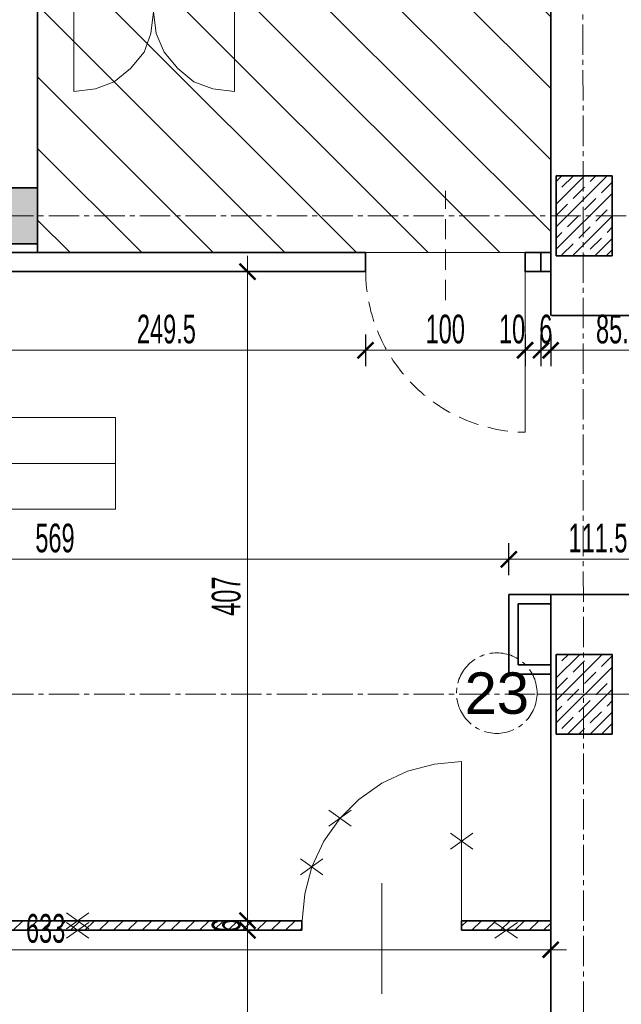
# Model space of a CAD drawing. Header units: millimetres. Extents: x 0 to 12515, y 0 to 27803.
# Tile 58 of 97: x 9350 to 9727, y 21850 to 22467. Entities that reach past the tile are written whole.
import ezdxf
from ezdxf.enums import TextEntityAlignment as Align

# ---------------------------------------------------------------- set-up
doc = ezdxf.new("R2010")
doc.units = ezdxf.units.MM
for name, pattern in [('ACAD_ISO02W100', [15, 12, -3]), ('CACHE2', [4.7625, 3.175, -1.5875]), ('CENTER2', [28.575, 19.05, -3.175, 3.175, -3.175]), ('DASHED', [19.05, 12.7, -6.35])]:
    doc.linetypes.add(name, pattern=pattern)
for name, color, linetype, lineweight in [('DEMONTARZE', 86, 'Continuous', 18), ('sq_bud istn', 253, 'Continuous', 15), ('SQ_ISTN.Ściany', 140, 'Continuous', 35), ('SQ_Osie', 220, 'CENTER2', 9), ('SQ_PROJ.AranżacjaSanitarna', 7, 'Continuous', 25), ('SQ_Wyburzenia', 94, 'Continuous', 18), ('SQ_Wymiary', 7, 'Continuous', 5), ('SQ_ZAKRES_OPRACOWANIA', 7, 'ACAD_ISO02W100', 20)]:
    doc.layers.add(name, color=color, linetype=linetype, lineweight=lineweight)
doc.layers.add('PDF _Geometria', color=7, linetype='Continuous')
doc.layers.add('SQ_Widok', color=7, linetype='DASHED', lineweight=15, true_color=0x474747)
doc.styles.add('SQ_Swis721 LtCn BT', font='swisscl.ttf', dxfattribs={"width": 0.8})
doc.styles.get("Standard").update_dxf_attribs({"font": 'arial.ttf'})
doc.dimstyles.new('SQ_100', dxfattribs={"dimscale": 100, "dimtxt": 0.18, "dimasz": 0.1, "dimexe": 0.1, "dimexo": 0.01, "dimgap": 0.04, "dimtad": 1, "dimrnd": 0.5, "dimdsep": 46, "dimtxsty": 'SQ_Swis721 LtCn BT', "dimblk": 'ARCHTICK', "dimcen": 0.1, "dimdle": 0.1, "dimclrd": 256, "dimclre": 256, "dimclrt": 256, "dimaunit": 1, "dimadec": 0, "dimazin": 0, "dimtfac": 1, "dimtix": 1, "dimtmove": 2, "dimatfit": 3, "dimldrblk": 'ARCHTICK', "dimfxl": 0.1, "dimfxlon": 1, "dimtolj": 1, "dimlwd": -1, "dimarcsym": 0})
pattern_1 = [(45, (-36612.0865, 7324.0716), (-4.49012806, 4.49012806), [])]

# ---------------------------------------------------------------- blocks, each defined once
blk = doc.blocks.new('ist osie bud B')
at = {"layer": 'SQ_Osie'}
blk.add_lwpolyline([(21178.31, 18596.45), (22845.29, 18596.45)], dxfattribs=at)
at = {"layer": 'SQ_Osie', "linetype": 'ByBlock'}
blk.add_circle((22870.53, 18595.73), 25.25, dxfattribs=at)
at = {"layer": 'SQ_Osie'}
blk.add_text('23', height=26, rotation=180, dxfattribs=at).set_placement((22870.53, 18595.73), align=Align.MIDDLE_CENTER)
blk = doc.blocks.new('osie bud A')
at = {"layer": 'SQ_ISTN.Ściany', "lineweight": 5}
h = blk.add_hatch(dxfattribs=at)
h.set_pattern_fill('JIS_STN_1E', color=256, scale=10)
h.set_pattern_definition([(45, (46210.293, 23121.439), (-7.071068, 7.071068), []), (45, (46217.343, 23121.439), (-7.071068, 7.071068), [10, -5])])
h.paths.add_polyline_path([(25436.8, 18313.95), (25471.8, 18313.95), (25471.8, 18278.95), (25436.8, 18278.95)])
h.paths.add_polyline_path([(25436.8, 18613.95), (25471.8, 18613.95), (25471.8, 18578.95), (25436.8, 18578.95)])
h.paths.add_polyline_path([(25436.8, 19153.95), (25471.8, 19153.95), (25471.8, 19118.95), (25436.8, 19118.95)])
h.paths.add_polyline_path([(24776.8, 19153.95), (24811.8, 19153.95), (24811.8, 19118.95), (24776.8, 19118.95)])
h.paths.add_polyline_path([(24116.8, 19153.95), (24151.8, 19153.95), (24151.8, 19118.95), (24116.8, 19118.95)])
h.paths.add_polyline_path([(23456.8, 19153.95), (23491.8, 19153.95), (23491.8, 19118.95), (23456.8, 19118.95)])
h.paths.add_polyline_path([(23456.8, 18613.95), (23491.8, 18613.95), (23491.8, 18578.95), (23456.8, 18578.95)])
h.paths.add_polyline_path([(23456.8, 18313.95), (23491.8, 18313.95), (23491.8, 18278.95), (23456.8, 18278.95)])
h.paths.add_polyline_path([(23456.8, 17776.95), (23491.8, 17776.95), (23491.8, 17741.95), (23456.8, 17741.95)])
h.paths.add_polyline_path([(24116.8, 17776.95), (24151.8, 17776.95), (24151.8, 17741.95), (24116.8, 17741.95)])
h.paths.add_polyline_path([(24776.8, 17776.95), (24811.8, 17776.95), (24811.8, 17741.95), (24776.8, 17741.95)])
h.paths.add_polyline_path([(25436.8, 17776.95), (25471.8, 17776.95), (25471.8, 17741.95), (25436.8, 17741.95)])
h.paths.add_polyline_path([(24776.8, 18313.95), (24811.8, 18313.95), (24811.8, 18278.95), (24776.8, 18278.95)])
h.paths.add_polyline_path([(24776.8, 18613.95), (24811.8, 18613.95), (24811.8, 18578.95), (24776.8, 18578.95)])
h.paths.add_polyline_path([(24116.8, 18613.95), (24151.8, 18613.95), (24151.8, 18578.95), (24116.8, 18578.95)])
h.paths.add_polyline_path([(23156.8, 18313.95), (23191.8, 18313.95), (23191.8, 18278.95), (23156.8, 18278.95)])
h.paths.add_polyline_path([(24116.8, 18313.95), (24151.8, 18313.95), (24151.8, 18278.95), (24116.8, 18278.95)])
h = blk.add_hatch(dxfattribs=at)
h.set_pattern_fill('JIS_STN_1E', color=256, scale=10)
h.set_pattern_definition([(45, (41985.81, 20594.946), (-7.071068, 7.071068), []), (45, (41992.86, 20594.946), (-7.071068, 7.071068), [10, -5])])
h.paths.add_polyline_path([(22796.8, 18321.45), (22831.8, 18321.45), (22831.8, 18271.45), (22796.8, 18271.45)])
h.paths.add_polyline_path([(22796.8, 18621.45), (22831.8, 18621.45), (22831.8, 18571.45), (22796.8, 18571.45)])
h.paths.add_polyline_path([(22796.8, 17776.95), (22831.8, 17776.95), (22831.8, 17741.95), (22796.8, 17741.95)])
h.paths.add_polyline_path([(22796.8, 17953.95), (22831.8, 17953.95), (22831.8, 17918.95), (22796.8, 17918.95)])
h.paths.add_polyline_path([(23156.8, 17776.95), (23191.8, 17776.95), (23191.8, 17741.95), (23156.8, 17741.95)])
at = {"layer": 'SQ_ISTN.Ściany'}
for points in [[(22796.8, 18621.45), (22831.8, 18621.45), (22831.8, 18571.45), (22796.8, 18571.45)], [(22796.8, 18321.45), (22831.8, 18321.45), (22831.8, 18271.45), (22796.8, 18271.45)], [(23156.8, 18313.95), (23191.8, 18313.95), (23191.8, 18278.95), (23156.8, 18278.95)]]:
    blk.add_lwpolyline(points, close=True, dxfattribs=at)
at = {"layer": 'SQ_Osie'}
for p, q in [((22814.35, 19281.37), (22815.47, 17546.82)), ((22587.87, 18596.45), (25598.18, 18596.45)), ((22587.87, 18296.45), (25598.18, 18296.45))]:
    blk.add_line(p, q, dxfattribs=at)
blk = doc.blocks.new('_ArchTick')
at = {"color": 0, "linetype": 'ByBlock', "const_width": 0.15}
blk.add_lwpolyline([(-0.5, -0.5), (0.5, 0.5)], dxfattribs=at)
blk = doc.blocks.new('*D1792')
at = {"layer": 'Defpoints', "color": 0, "transparency": 16777216}
for p in [(9049.55, 21883.76), (9682.55, 21883.76), (9682.55, 21883.76)]:
    blk.add_point(p, dxfattribs=at)
at = {"layer": 'SQ_Wymiary', "lineweight": -2, "transparency": 16777216}
for p, q in [((9049.55, 21883.76), (9049.55, 21893.76)), ((9682.55, 21883.76), (9682.55, 21893.76))]:
    blk.add_line(p, q, dxfattribs=at)
at = {"layer": 'SQ_Wymiary', "transparency": 16777216}
blk.add_line((9039.55, 21883.76), (9692.55, 21883.76), dxfattribs=at)
at = {"layer": 'SQ_Wymiary', "transparency": 16777216, "xscale": 10, "yscale": 10, "zscale": 10, "rotation": 180}
blk.add_blockref('_ArchTick', (9049.55, 21883.76), dxfattribs=at)
at = {"layer": 'SQ_Wymiary', "transparency": 16777216, "xscale": 10, "yscale": 10, "zscale": 10}
blk.add_blockref('_ArchTick', (9682.55, 21883.76), dxfattribs=at)
at = {"layer": 'SQ_Wymiary', "transparency": 16777216, "insert": (9366.05, 21896.99), "char_height": 18, "attachment_point": 5, "style": 'SQ_Swis721 LtCn BT'}
blk.add_mtext('\\A1;633', dxfattribs=at)
blk = doc.blocks.new('*D1802')
at = {"layer": 'Defpoints', "color": 0, "transparency": 16777216}
for p in [(9492.52, 21895.91), (9682.55, 21895.91), (9682.55, 21465.99)]:
    blk.add_point(p, dxfattribs=at)
at = {"layer": 'SQ_Wymiary', "transparency": 16777216}
blk.add_line((9492.52, 21455.99), (9492.52, 21905.91), dxfattribs=at)
at = {"layer": 'SQ_Wymiary', "lineweight": -2, "transparency": 16777216}
for p, q in [((9502.52, 21895.91), (9482.52, 21895.91)), ((9502.52, 21465.99), (9482.52, 21465.99))]:
    blk.add_line(p, q, dxfattribs=at)
at = {"layer": 'SQ_Wymiary', "transparency": 16777216, "xscale": 10, "yscale": 10, "zscale": 10}
for p, rotation in [((9492.52, 21895.91), 90), ((9492.52, 21465.99), 270)]:
    blk.add_blockref('_ArchTick', p, dxfattribs=dict(at, rotation=rotation))
at = {"layer": 'SQ_Wymiary', "transparency": 16777216, "insert": (9479.29, 21680.95), "char_height": 18, "attachment_point": 5, "rotation": 90, "style": 'SQ_Swis721 LtCn BT'}
blk.add_mtext('\\A1;430', dxfattribs=at)
blk = doc.blocks.new('*D1803')
at = {"layer": 'Defpoints', "color": 0, "transparency": 16777216}
for p in [(9492.52, 21901.91), (9526.71, 21901.91), (9526.71, 21895.91)]:
    blk.add_point(p, dxfattribs=at)
at = {"layer": 'SQ_Wymiary', "transparency": 16777216}
for p, q in [((9492.52, 21901.91), (9492.52, 21911.91)), ((9492.52, 21895.91), (9492.52, 21901.91)), ((9492.52, 21895.91), (9492.52, 21885.91))]:
    blk.add_line(p, q, dxfattribs=at)
at = {"layer": 'SQ_Wymiary', "lineweight": -2, "transparency": 16777216}
for p, q in [((9502.52, 21901.91), (9482.52, 21901.91)), ((9502.52, 21895.91), (9482.52, 21895.91))]:
    blk.add_line(p, q, dxfattribs=at)
at = {"layer": 'SQ_Wymiary', "transparency": 16777216, "xscale": 10, "yscale": 10, "zscale": 10}
for p, rotation in [((9492.52, 21901.91), 270), ((9492.52, 21895.91), 90)]:
    blk.add_blockref('_ArchTick', p, dxfattribs=dict(at, rotation=rotation))
at = {"layer": 'SQ_Wymiary', "transparency": 16777216, "insert": (9479.3, 21898.91), "char_height": 18, "attachment_point": 5, "rotation": 90, "style": 'SQ_Swis721 LtCn BT'}
blk.add_mtext('\\A1;6', dxfattribs=at)
blk = doc.blocks.new('*D1804')
at = {"layer": 'Defpoints', "color": 0, "transparency": 16777216}
for p in [(9492.52, 22308.91), (9492.52, 22308.91), (9492.52, 21901.91)]:
    blk.add_point(p, dxfattribs=at)
at = {"layer": 'SQ_Wymiary', "transparency": 16777216}
blk.add_line((9492.52, 21891.91), (9492.52, 22318.91), dxfattribs=at)
at = {"layer": 'SQ_Wymiary', "lineweight": -2, "transparency": 16777216}
for p, q in [((9492.52, 22308.91), (9502.52, 22308.91)), ((9492.52, 21901.91), (9502.52, 21901.91))]:
    blk.add_line(p, q, dxfattribs=at)
at = {"layer": 'SQ_Wymiary', "transparency": 16777216, "xscale": 10, "yscale": 10, "zscale": 10}
for p, rotation in [((9492.52, 22308.91), 90), ((9492.52, 21901.91), 270)]:
    blk.add_blockref('_ArchTick', p, dxfattribs=dict(at, rotation=rotation))
at = {"layer": 'SQ_Wymiary', "transparency": 16777216, "insert": (9479.3, 22105.41), "char_height": 18, "attachment_point": 5, "rotation": 90, "style": 'SQ_Swis721 LtCn BT'}
blk.add_mtext('\\A1;407', dxfattribs=at)
blk = doc.blocks.new('*D1423')
at = {"layer": 'Defpoints', "color": 0, "transparency": 16777216}
for p in [(9682.55, 22281.45), (9768.05, 22281.45), (9682.55, 22259.58)]:
    blk.add_point(p, dxfattribs=at)
at = {"layer": 'SQ_Wymiary', "lineweight": -2, "transparency": 16777216}
for p, q in [((9682.55, 22269.58), (9682.55, 22249.58)), ((9768.05, 22269.58), (9768.05, 22249.58))]:
    blk.add_line(p, q, dxfattribs=at)
at = {"layer": 'SQ_Wymiary', "transparency": 16777216}
blk.add_line((9778.05, 22259.58), (9672.55, 22259.58), dxfattribs=at)
at = {"layer": 'SQ_Wymiary', "transparency": 16777216, "xscale": 10, "yscale": 10, "zscale": 10, "rotation": 180}
blk.add_blockref('_ArchTick', (9682.55, 22259.58), dxfattribs=at)
at = {"layer": 'SQ_Wymiary', "transparency": 16777216, "xscale": 10, "yscale": 10, "zscale": 10}
blk.add_blockref('_ArchTick', (9768.05, 22259.58), dxfattribs=at)
at = {"layer": 'SQ_Wymiary', "transparency": 16777216, "insert": (9725.3, 22272.79), "char_height": 18, "attachment_point": 5, "style": 'SQ_Swis721 LtCn BT'}
blk.add_mtext('\\A1;85.5', dxfattribs=at)
blk = doc.blocks.new('*D1808')
at = {"layer": 'Defpoints', "color": 0, "transparency": 16777216}
for p in [(9676.48, 22308.91), (9682.55, 22308.91), (9676.48, 22259.58)]:
    blk.add_point(p, dxfattribs=at)
at = {"layer": 'SQ_Wymiary', "lineweight": -2, "transparency": 16777216}
for p, q in [((9676.48, 22269.58), (9676.48, 22249.58)), ((9682.55, 22269.58), (9682.55, 22249.58))]:
    blk.add_line(p, q, dxfattribs=at)
at = {"layer": 'SQ_Wymiary', "transparency": 16777216}
for p, q in [((9676.48, 22259.58), (9666.48, 22259.58)), ((9682.55, 22259.58), (9676.48, 22259.58)), ((9682.55, 22259.58), (9692.55, 22259.58))]:
    blk.add_line(p, q, dxfattribs=at)
at = {"layer": 'SQ_Wymiary', "transparency": 16777216, "xscale": 10, "yscale": 10, "zscale": 10}
blk.add_blockref('_ArchTick', (9676.48, 22259.58), dxfattribs=at)
at = {"layer": 'SQ_Wymiary', "transparency": 16777216, "xscale": 10, "yscale": 10, "zscale": 10, "rotation": 180}
blk.add_blockref('_ArchTick', (9682.55, 22259.58), dxfattribs=at)
at = {"layer": 'SQ_Wymiary', "transparency": 16777216, "insert": (9679.51, 22272.79), "char_height": 18, "attachment_point": 5, "style": 'SQ_Swis721 LtCn BT'}
blk.add_mtext('\\A1;6', dxfattribs=at)
blk = doc.blocks.new('*D1809')
at = {"layer": 'Defpoints', "color": 0, "transparency": 16777216}
for p in [(9666.48, 22308.86), (9676.48, 22308.91), (9666.48, 22259.58)]:
    blk.add_point(p, dxfattribs=at)
at = {"layer": 'SQ_Wymiary', "lineweight": -2, "transparency": 16777216}
for p, q in [((9666.48, 22269.58), (9666.48, 22249.58)), ((9676.48, 22269.58), (9676.48, 22249.58))]:
    blk.add_line(p, q, dxfattribs=at)
at = {"layer": 'SQ_Wymiary', "transparency": 16777216}
blk.add_line((9686.48, 22259.58), (9656.48, 22259.58), dxfattribs=at)
at = {"layer": 'SQ_Wymiary', "transparency": 16777216, "xscale": 10, "yscale": 10, "zscale": 10, "rotation": 180}
blk.add_blockref('_ArchTick', (9666.48, 22259.58), dxfattribs=at)
at = {"layer": 'SQ_Wymiary', "transparency": 16777216, "xscale": 10, "yscale": 10, "zscale": 10}
blk.add_blockref('_ArchTick', (9676.48, 22259.58), dxfattribs=at)
at = {"layer": 'SQ_Wymiary', "transparency": 16777216, "insert": (9658.36, 22272.79), "char_height": 18, "attachment_point": 5, "style": 'SQ_Swis721 LtCn BT'}
blk.add_mtext('\\A1;10', dxfattribs=at)
blk = doc.blocks.new('*D1810')
at = {"layer": 'Defpoints', "color": 0, "transparency": 16777216}
for p in [(9566.48, 22308.86), (9666.48, 22308.86), (9566.48, 22259.58)]:
    blk.add_point(p, dxfattribs=at)
at = {"layer": 'SQ_Wymiary', "lineweight": -2, "transparency": 16777216}
for p, q in [((9566.48, 22269.58), (9566.48, 22249.58)), ((9666.48, 22269.58), (9666.48, 22249.58))]:
    blk.add_line(p, q, dxfattribs=at)
at = {"layer": 'SQ_Wymiary', "transparency": 16777216}
blk.add_line((9676.48, 22259.58), (9556.48, 22259.58), dxfattribs=at)
at = {"layer": 'SQ_Wymiary', "transparency": 16777216, "xscale": 10, "yscale": 10, "zscale": 10, "rotation": 180}
blk.add_blockref('_ArchTick', (9566.48, 22259.58), dxfattribs=at)
at = {"layer": 'SQ_Wymiary', "transparency": 16777216, "xscale": 10, "yscale": 10, "zscale": 10}
blk.add_blockref('_ArchTick', (9666.48, 22259.58), dxfattribs=at)
at = {"layer": 'SQ_Wymiary', "transparency": 16777216, "insert": (9616.48, 22272.79), "char_height": 18, "attachment_point": 5, "style": 'SQ_Swis721 LtCn BT'}
blk.add_mtext('\\A1;100', dxfattribs=at)
blk = doc.blocks.new('*D1811')
at = {"layer": 'Defpoints', "color": 0, "transparency": 16777216}
for p in [(9317.02, 22308.91), (9566.48, 22308.91), (9317.02, 22259.58)]:
    blk.add_point(p, dxfattribs=at)
at = {"layer": 'SQ_Wymiary', "lineweight": -2, "transparency": 16777216}
for p, q in [((9317.02, 22269.58), (9317.02, 22249.58)), ((9566.48, 22269.58), (9566.48, 22249.58))]:
    blk.add_line(p, q, dxfattribs=at)
at = {"layer": 'SQ_Wymiary', "transparency": 16777216}
blk.add_line((9576.48, 22259.58), (9307.02, 22259.58), dxfattribs=at)
at = {"layer": 'SQ_Wymiary', "transparency": 16777216, "xscale": 10, "yscale": 10, "zscale": 10, "rotation": 180}
blk.add_blockref('_ArchTick', (9317.02, 22259.58), dxfattribs=at)
at = {"layer": 'SQ_Wymiary', "transparency": 16777216, "xscale": 10, "yscale": 10, "zscale": 10}
blk.add_blockref('_ArchTick', (9566.48, 22259.58), dxfattribs=at)
at = {"layer": 'SQ_Wymiary', "transparency": 16777216, "insert": (9441.75, 22272.79), "char_height": 18, "attachment_point": 5, "style": 'SQ_Swis721 LtCn BT'}
blk.add_mtext('\\A1;249.5', dxfattribs=at)
blk = doc.blocks.new('*D1776')
at = {"layer": 'Defpoints', "color": 0, "transparency": 16777216}
for p in [(9656.31, 22128.56), (9087.55, 22078.91), (9656.31, 22078.91)]:
    blk.add_point(p, dxfattribs=at)
at = {"layer": 'SQ_Wymiary', "lineweight": -2, "transparency": 16777216}
for p, q in [((9087.55, 22118.56), (9087.55, 22138.56)), ((9656.31, 22118.56), (9656.31, 22138.56))]:
    blk.add_line(p, q, dxfattribs=at)
at = {"layer": 'SQ_Wymiary', "transparency": 16777216}
blk.add_line((9077.55, 22128.56), (9666.31, 22128.56), dxfattribs=at)
at = {"layer": 'SQ_Wymiary', "transparency": 16777216, "xscale": 10, "yscale": 10, "zscale": 10, "rotation": 180}
blk.add_blockref('_ArchTick', (9087.55, 22128.56), dxfattribs=at)
at = {"layer": 'SQ_Wymiary', "transparency": 16777216, "xscale": 10, "yscale": 10, "zscale": 10}
blk.add_blockref('_ArchTick', (9656.31, 22128.56), dxfattribs=at)
at = {"layer": 'SQ_Wymiary', "transparency": 16777216, "insert": (9371.93, 22141.78), "char_height": 18, "attachment_point": 5, "style": 'SQ_Swis721 LtCn BT'}
blk.add_mtext('\\A1;569', dxfattribs=at)
blk = doc.blocks.new('*D1777')
at = {"layer": 'Defpoints', "color": 0, "transparency": 16777216}
for p in [(9656.31, 22128.56), (9656.31, 22106.45), (9768.05, 22106.45)]:
    blk.add_point(p, dxfattribs=at)
at = {"layer": 'SQ_Wymiary', "lineweight": -2, "transparency": 16777216}
for p, q in [((9656.31, 22118.56), (9656.31, 22138.56)), ((9768.05, 22118.56), (9768.05, 22138.56))]:
    blk.add_line(p, q, dxfattribs=at)
at = {"layer": 'SQ_Wymiary', "transparency": 16777216}
blk.add_line((9778.05, 22128.56), (9646.31, 22128.56), dxfattribs=at)
at = {"layer": 'SQ_Wymiary', "transparency": 16777216, "xscale": 10, "yscale": 10, "zscale": 10, "rotation": 180}
blk.add_blockref('_ArchTick', (9656.31, 22128.56), dxfattribs=at)
at = {"layer": 'SQ_Wymiary', "transparency": 16777216, "xscale": 10, "yscale": 10, "zscale": 10}
blk.add_blockref('_ArchTick', (9768.05, 22128.56), dxfattribs=at)
at = {"layer": 'SQ_Wymiary', "transparency": 16777216, "insert": (9712.18, 22141.74), "char_height": 18, "attachment_point": 5, "style": 'SQ_Swis721 LtCn BT'}
blk.add_mtext('\\A1;111.5', dxfattribs=at)
blk = doc.blocks.new('*D1832')
at = {"layer": 'Defpoints', "color": 0, "transparency": 16777216}
for p in [(9682.55, 22043.91), (9682.55, 21503.91), (12088.96, 21503.91)]:
    blk.add_point(p, dxfattribs=at)
at = {"layer": 'SQ_Wymiary', "transparency": 16777216}
blk.add_line((12088.96, 22053.91), (12088.96, 21493.91), dxfattribs=at)
at = {"layer": 'SQ_Wymiary', "lineweight": -2, "transparency": 16777216}
for p, q in [((12078.96, 22043.91), (12098.96, 22043.91)), ((12078.96, 21503.91), (12098.96, 21503.91))]:
    blk.add_line(p, q, dxfattribs=at)
at = {"layer": 'SQ_Wymiary', "transparency": 16777216, "xscale": 10, "yscale": 10, "zscale": 10}
for p, rotation in [((12088.96, 22043.91), 90), ((12088.96, 21503.91), 270)]:
    blk.add_blockref('_ArchTick', p, dxfattribs=dict(at, rotation=rotation))
at = {"layer": 'SQ_Wymiary', "transparency": 16777216, "insert": (12075.74, 21773.91), "char_height": 18, "attachment_point": 5, "rotation": 90, "style": 'SQ_Swis721 LtCn BT'}
blk.add_mtext('\\A1;540', dxfattribs=at)

msp = doc.modelspace()

# ---------------------------------------------------------------- hatches: boundary and pattern name
at = {"layer": 'sq_bud istn'}
h = msp.add_hatch(dxfattribs=at)
h.set_pattern_fill('LINE', color=256, scale=10, angle=135)
h.set_pattern_definition([(135, (15935.735, 15182.762), (-22.45064, -22.45064), [])])
h.paths.add_polyline_path([(9361.048, 22320.913), (9682.548, 22320.913), (9682.548, 22950.913), (9361.048, 22950.913)])
at = {"layer": 'SQ_Wyburzenia', "lineweight": 35}
h = msp.add_hatch(dxfattribs=at)
h.set_pattern_fill('ANSI31', color=256, scale=2)
h.set_pattern_definition(pattern_1)
h.paths.add_polyline_path([(10223.275, 24298.903), (10189.048, 24298.903), (10189.048, 24292.137), (10223.275, 24292.137)])
h.paths.add_polyline_path([(10369.048, 24298.903), (10302.813, 24298.903), (10302.813, 24292.137), (10369.048, 24292.137)])
h.paths.add_polyline_path([(9786.433, 21232.746), (9825.664, 21232.746), (9825.664, 21271.746), (9786.433, 21271.746)], flags=9)
h.paths.add_polyline_path([(10326.211, 21232.081), (10365.885, 21232.081), (10365.885, 21272.412), (10326.211, 21272.412)], flags=9)
h.paths.add_polyline_path([(10627.435, 21232.746), (10664.662, 21232.746), (10664.662, 21271.746), (10627.435, 21271.746)], flags=9)
h.paths.add_polyline_path([(11167.382, 21232.746), (11204.715, 21232.746), (11204.715, 21271.746), (11167.382, 21271.746)], flags=9)
h.paths.add_polyline_path([(9612.194, 23045.145), (9672.583, 23045.145), (9672.583, 23084.304), (9612.194, 23084.304)], flags=9)
h.paths.add_polyline_path([(9622.079, 22685.525), (9675.534, 22685.525), (9675.534, 22724.685), (9622.079, 22724.685)], flags=9)
h.paths.add_polyline_path([(9621.961, 22024.522), (9675.645, 22024.522), (9675.645, 22064.373), (9621.961, 22064.373)], flags=9)
h.paths.add_polyline_path([(11336.079, 23044.386), (11396.468, 23044.386), (11396.468, 23083.546), (11336.079, 23083.546)], flags=9)
h.paths.add_polyline_path([(11339.436, 26643.832), (11393.112, 26643.832), (11393.112, 26683.657), (11339.436, 26683.657)], flags=9)
h.paths.add_polyline_path([(11339.547, 25982.677), (11393.001, 25982.677), (11393.001, 26021.837), (11339.547, 26021.837)], flags=9)
h.paths.add_polyline_path([(11339.436, 25322.132), (11393.112, 25322.132), (11393.112, 25361.956), (11339.436, 25361.956)], flags=9)
h.paths.add_polyline_path([(11339.436, 24662.978), (11393.112, 24662.978), (11393.112, 24702.802), (11339.436, 24702.802)], flags=9)
h.paths.add_polyline_path([(11339.436, 24003.832), (11393.112, 24003.832), (11393.112, 24043.657), (11339.436, 24043.657)], flags=9)
h.paths.add_polyline_path([(11339.547, 23344.386), (11393.001, 23344.386), (11393.001, 23383.546), (11339.547, 23383.546)], flags=9)
h.paths.add_polyline_path([(11339.547, 22684.386), (11393.001, 22684.386), (11393.001, 22723.546), (11339.547, 22723.546)], flags=9)
h.paths.add_polyline_path([(11339.428, 22023.383), (11393.113, 22023.383), (11393.113, 22063.234), (11339.428, 22063.234)], flags=9)
h.paths.add_polyline_path([(10818.824, 25052.822), (10890.75, 25052.822), (10890.75, 25089.914), (10818.824, 25089.914)], flags=9)
h.paths.add_polyline_path([(10857.236, 24335.283), (10929.162, 24335.283), (10929.162, 24372.376), (10857.236, 24372.376)], flags=9)
h.paths.add_polyline_path([(10830.271, 23742.979), (10902.198, 23742.979), (10902.198, 23780.072), (10830.271, 23780.072)], flags=9)
h.paths.add_polyline_path([(10804.322, 22854.547), (10876.249, 22854.547), (10876.249, 22891.639), (10804.322, 22891.639)], flags=9)
h.paths.add_polyline_path([(10881.422, 22155.212), (10953.348, 22155.212), (10953.348, 22192.304), (10881.422, 22192.304)], flags=9)
h.paths.add_polyline_path([(9749.586, 21700.452), (9821.512, 21700.452), (9821.512, 21737.545), (9749.586, 21737.545)], flags=9)
h.paths.add_polyline_path([(10250.59, 21855.298), (10322.516, 21855.298), (10322.516, 21892.391), (10250.59, 21892.391)], flags=9)
h.paths.add_polyline_path([(9676.821, 25837.893), (9730.276, 25837.893), (9730.276, 25877.052), (9676.821, 25877.052)], flags=9)
h = msp.add_hatch(dxfattribs=at)
h.set_pattern_fill('ANSI31', color=256, scale=2)
h.set_pattern_definition(pattern_1)
h.paths.add_polyline_path([(9682.548, 21901.913), (9626.71, 21901.913), (9626.71, 21895.913), (9682.548, 21895.913)])
h.paths.add_polyline_path([(9526.71, 21901.913), (9049.548, 21901.913), (9049.548, 21895.913), (9526.71, 21895.913)])

# ---------------------------------------------------------------- linework, layer by layer
at = {"layer": 'DEMONTARZE', "color": 240, "true_color": 0xed1f24}
for p, q in [((9543.514, 21971.162), (9557.597, 21961.19)), ((9557.597, 21971.162), (9543.514, 21961.19)), ((9619.669, 21956.78), (9633.751, 21946.807)), ((9633.751, 21956.78), (9619.669, 21946.807)), ((9525.744, 21940.697), (9539.827, 21930.724)), ((9539.827, 21940.697), (9525.744, 21930.724)), ((9379.136, 21906.899), (9393.218, 21896.927)), ((9393.218, 21906.899), (9379.136, 21896.927)), ((9379.136, 21900.899), (9393.218, 21890.927)), ((9393.218, 21900.899), (9379.136, 21890.927)), ((9647.588, 21900.899), (9661.67, 21890.927)), ((9661.67, 21900.899), (9647.588, 21890.927))]:
    msp.add_line(p, q, dxfattribs=at)
at = {"layer": 'PDF _Geometria', "color": 251, "lineweight": 9, "true_color": 0x636466}
msp.add_lwpolyline([(9484.406, 22471.833), (9484.406, 22421.915), (9470.865, 22423.606), (9459.015, 22427.835), (9448.866, 22436.293), (9440.408, 22446.451), (9435.325, 22458.292), (9433.633, 22471.833), (9431.941, 22458.292), (9427.713, 22446.451), (9419.246, 22436.293), (9409.097, 22427.835), (9397.247, 22423.606), (9383.715, 22421.915), (9383.715, 22471.833)], dxfattribs=at)
at = {"layer": 'PDF _Geometria', "lineweight": 13}
msp.add_lwpolyline([(9110.338, 22159.914), (9211.028, 22159.914), (9211.028, 22217.452), (9409.872, 22217.452), (9409.872, 22159.914), (9211.028, 22159.914), (9211.028, 22217.452), (9110.338, 22217.452), (9110.338, 22159.914), (9110.338, 22188.687), (9211.028, 22188.687), (9409.872, 22188.687)], dxfattribs=at)
at = {"layer": 'sq_bud istn'}
msp.add_lwpolyline([(9361.048, 22320.913), (9682.548, 22320.913), (9682.548, 22950.913), (9361.048, 22950.913)], close=True, dxfattribs=at)
at = {"layer": 'SQ_ISTN.Ściany'}
for p, q in [((9361.048, 22320.913), (9361.048, 22918.913)), ((9682.548, 22918.913), (9682.548, 22281.447)), ((9566.479, 22320.913), (9317.017, 22320.913)), ((9566.479, 22308.862), (9566.479, 22320.913)), ((9666.479, 22308.862), (9666.479, 22320.913)), ((9666.479, 22320.913), (9676.479, 22320.913)), ((9676.479, 22320.913), (9676.479, 22308.913)), ((9682.548, 22320.913), (9676.479, 22320.913)), ((9566.479, 22308.913), (9317.017, 22308.913)), ((9666.479, 22308.913), (9676.479, 22308.913)), ((9682.548, 22308.913), (9676.479, 22308.913)), ((9683.048, 22281.447), (9768.048, 22281.447)), ((9656.312, 22056.521), (9656.312, 22106.447)), ((9656.312, 22106.447), (9682.548, 22106.447)), ((9682.548, 22106.447), (9682.548, 21465.99)), ((9682.548, 22106.447), (9768.048, 22106.447)), ((9662.241, 22062.45), (9662.241, 22100.527)), ((9662.241, 22100.527), (9682.548, 22100.527)), ((9682.548, 22062.45), (9662.241, 22062.45)), ((9682.548, 22056.521), (9656.312, 22056.521))]:
    msp.add_line(p, q, dxfattribs=at)
at = {"layer": 'SQ_PROJ.AranżacjaSanitarna'}
for points in [[(9682.548, 22056.521), (9656.312, 22056.521), (9656.312, 22106.447), (9682.548, 22106.447)], [(9682.548, 22062.45), (9662.241, 22062.45), (9662.241, 22100.527), (9682.548, 22100.527)]]:
    msp.add_lwpolyline(points, dxfattribs=at)
at = {"layer": 'SQ_Widok'}
msp.add_lwpolyline([(9616.552, 22291.092), (9616.552, 22359.635)], dxfattribs=at)
msp.add_lwpolyline([(9666.479, 22208.172), (9666.479, 22308.862)], close=True, dxfattribs=at)
msp.add_arc((9668.259, 22309.785), 101.629, 180.520322, 268.996397, dxfattribs=at)
at = {"layer": 'SQ_Wyburzenia', "lineweight": 35}
for p, q in [((9526.71, 21901.913), (9049.548, 21901.913)), ((9526.71, 21901.913), (9526.71, 21895.913)), ((9682.548, 21901.913), (9626.71, 21901.913)), ((9626.71, 21901.913), (9626.71, 21895.913)), ((9526.71, 21895.913), (9049.548, 21895.913)), ((9682.548, 21895.913), (9626.71, 21895.913))]:
    msp.add_line(p, q, dxfattribs=at)
at = {"layer": 'SQ_Wyburzenia'}
for points in [[(9626.71, 21901.871), (9626.71, 22001.716), (9609.786, 22000.024), (9592.862, 21995.787), (9576.783, 21988.175), (9562.396, 21978.025), (9550.556, 21966.176), (9540.397, 21951.789), (9532.786, 21935.711), (9528.557, 21918.786), (9526.865, 21901.871)], [(9576.783, 21925.561), (9576.783, 21856.173)]]:
    msp.add_lwpolyline(points, dxfattribs=at)

# ---------------------------------------------------------------- block references
at = {"layer": 'SQ_Osie', "lineweight": 35, "rotation": 180}
msp.add_blockref('ist osie bud B', (32519.332, 40640.358), dxfattribs=at)
msp.add_blockref('ist osie bud B', (32519.332, 40640.358), dxfattribs=at)
at = {"layer": 'SQ_ZAKRES_OPRACOWANIA', "linetype": 'CACHE2', "ltscale": 5, "rotation": 180}
msp.add_blockref('osie bud A', (32517.844, 40640.358), dxfattribs=at)

# ---------------------------------------------------------------- dimensions: what is measured, and where the dimension line sits
at = {"layer": 'SQ_Wymiary'}
for base, p1, p2, picture, middle in [((9492.517, 22308.913), (9492.517, 21901.913), (9492.517, 22308.913), '*D1804', (9479.299, 22105.413)), ((12088.958, 21503.913), (9682.548, 22043.913), (9682.548, 21503.913), '*D1832', (12075.74, 21773.913)), ((9492.517, 21901.913), (9526.71, 21895.913), (9526.71, 21901.913), '*D1803', (9479.299, 21898.913)), ((9492.517, 21895.913), (9682.548, 21465.99), (9682.548, 21895.913), '*D1802', (9479.287, 21680.952))]:
    dim = msp.add_linear_dim(base=base, p1=p1, p2=p2, angle=90, dimstyle='SQ_100', dxfattribs=at)
    dim.commit()
    dim.dimension.update_dxf_attribs({"geometry": picture, "text_midpoint": middle})
for base, p1, p2, picture, middle in [((9317.017, 22259.576), (9566.479, 22308.913), (9317.017, 22308.913), '*D1811', (9441.748, 22272.794)), ((9566.479, 22259.576), (9666.479, 22308.862), (9566.479, 22308.862), '*D1810', (9616.479, 22272.794)), ((9676.479, 22259.576), (9682.548, 22308.913), (9676.479, 22308.913), '*D1808', (9679.514, 22272.794)), ((9682.548, 22259.576), (9768.048, 22281.447), (9682.548, 22281.447), '*D1423', (9725.298, 22272.794)), ((9656.312, 22128.561), (9087.548, 22078.913), (9656.312, 22078.913), '*D1776', (9371.93, 22141.779)), ((9656.312, 22128.561), (9768.048, 22106.447), (9656.312, 22106.447), '*D1777', (9712.18, 22141.743)), ((9682.548, 21883.755), (9049.548, 21883.755), (9682.548, 21883.755), '*D1792', (9366.048, 21896.985))]:
    dim = msp.add_linear_dim(base=base, p1=p1, p2=p2, dimstyle='SQ_100', dxfattribs=at)
    dim.commit()
    dim.dimension.update_dxf_attribs({"geometry": picture, "text_midpoint": middle})
dim = msp.add_linear_dim(base=(9666.479, 22259.576), p1=(9676.479, 22308.913), p2=(9666.479, 22308.862), dimstyle='SQ_100', dxfattribs=at)
dim.commit()
dim.dimension.update_dxf_attribs({"geometry": '*D1809', "text_midpoint": (9658.361, 22272.794), "dimtype": 160})

doc.saveas('drawing.dxf')
